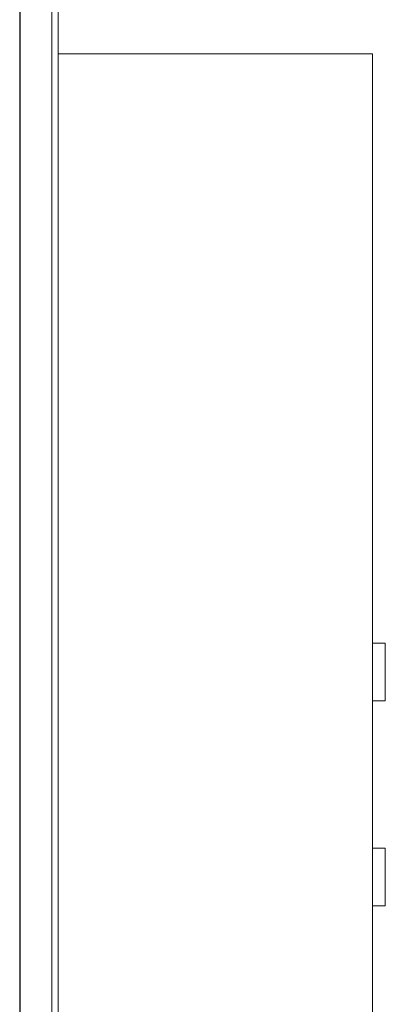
# Model space of a CAD drawing. Header units: metres. Extents: x 5.7 to 89.8, y 4 to 63.5.
# Tile 15 of 256: x 26.797 to 27.346, y 12.321 to 13.801. Entities that reach past the tile are written whole.
import ezdxf

# ---------------------------------------------------------------- set-up
doc = ezdxf.new("R2010")
doc.units = ezdxf.units.M
doc.header["$MEASUREMENT"] = 0
for name, color, linetype in [('PDF17_furn', 7, 'Continuous'), ('PDF17_kaff', 7, 'Continuous'), ('PDF17_wall', 7, 'Continuous')]:
    doc.layers.add(name, color=color, linetype=linetype)

msp = doc.modelspace()

# ---------------------------------------------------------------- linework, layer by layer
at = {"layer": 'PDF17_furn', "lineweight": 18}
msp.add_lwpolyline([(26.855, 13.7501), (27.3269, 13.7501), (27.3269, 11.612)], dxfattribs=at)
for points in [[(27.3269, 12.8641), (27.3462, 12.8641), (27.3462, 12.7774), (27.3269, 12.7774)], [(27.3269, 12.5559), (27.3462, 12.5559), (27.3462, 12.4692), (27.3269, 12.4692)]]:
    msp.add_lwpolyline(points, close=True, dxfattribs=at)
at = {"layer": 'PDF17_kaff', "lineweight": 20}
for points in [[(26.8454, 14.8385), (26.8454, 11.4483)], [(26.855, 14.8385), (26.855, 11.4483)]]:
    msp.add_lwpolyline(points, dxfattribs=at)
at = {"layer": 'PDF17_wall', "lineweight": 25}
msp.add_lwpolyline([(26.7972, 15.5127), (26.7972, 11.2557)], dxfattribs=at)

doc.saveas('drawing.dxf')
